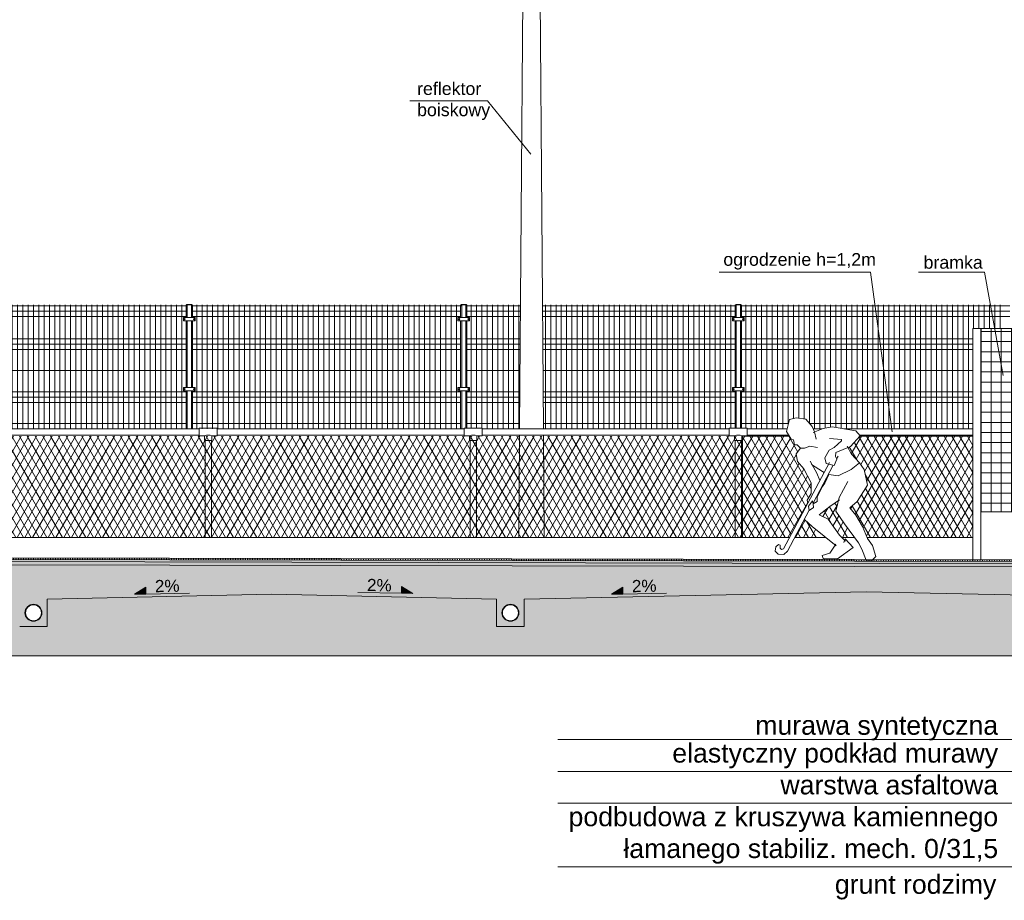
# Model space of a CAD drawing. Header units: millimetres. Extents: x 1962 to 3194, y -795 to -219.
# Tile 223 of 256: x 2689 to 2698, y -479 to -471. Entities that reach past the tile are written whole.
import ezdxf

# ---------------------------------------------------------------- set-up
doc = ezdxf.new("R2010")
doc.units = ezdxf.units.MM
for name, color, linetype, lineweight in [('A_boisko reflektory', 74, 'Continuous', 9), ('A_elewacje kolorystyka', 252, 'Continuous', 9), ('A_flagi przekrojowe', 92, 'Continuous', 9), ('A_hatch przekroje', 125, 'Continuous', 9), ('A_koty wysokośc.', 53, 'Continuous', 9), ('A_ludzie', 53, 'Continuous', 9), ('A_ogrodzenie 1_2m', 34, 'Continuous', 9), ('A_ogrodzenie 2_4m', 45, 'Continuous', 9), ('A_przekrojowe', 42, 'Continuous', 9), ('A_widok', 142, 'Continuous', 9)]:
    doc.layers.add(name, color=color, linetype=linetype, lineweight=lineweight)
doc.styles.get("Standard").update_dxf_attribs({"font": 'arial.ttf'})

# ---------------------------------------------------------------- blocks, each defined once
blk = doc.blocks.new('zw$82A4')
at = {"layer": 'A_boisko reflektory'}
for p, q in [((-0.1132, 1.1901), (-0.04, 10.8489)), ((0.1132, 1.1901), (0.04, 10.8489)), ((-0.1191, 0.1657), (-0.1135, 1.1301)), ((0.1191, 0.1657), (0.1135, 1.1301))]:
    blk.add_line(p, q, dxfattribs=at)
blk = doc.blocks.new('zw$5246')
at = {"layer": 'A_ogrodzenie 2_4m'}
blk.add_lwpolyline([(-0.095, 0.015), (0.015, 0.015), (0.015, -0.015), (-0.095, -0.015), (-0.095, 0.015)], dxfattribs=at)
for centre in [(-0.085, 0), (0.005, 0)]:
    blk.add_circle(centre, 0.006, dxfattribs=at)
blk = doc.blocks.new('zw$874D')
at = {"layer": 'A_ogrodzenie 2_4m'}
for p, q in [((0.07, -1.1689), (0.07, 0)), ((0.12, -1.1689), (0.12, 0)), ((0.17, -1.1689), (0.17, 0)), ((0.22, -1.1689), (0.22, 0)), ((0.27, -1.1689), (0.27, 0)), ((0.32, -1.1689), (0.32, 0)), ((0.42, -1.1689), (0.42, 0)), ((0.52, -1.1689), (0.52, 0)), ((0.57, -1.1689), (0.57, 0)), ((0.03, -0.12), (0.03, 0)), ((0.03, -0.01), (2.56, -0.01)), ((0.03, -0.06), (2.56, -0.06)), ((0.37, -1.1689), (0.37, 0)), ((0.47, -1.1689), (0.47, 0)), ((0.62, -1.1689), (0.62, 0)), ((0.67, -1.1689), (0.67, 0)), ((0.72, -1.1689), (0.72, 0)), ((0.77, -1.1689), (0.77, 0)), ((0.82, -1.1689), (0.82, 0)), ((0.87, -1.1689), (0.87, 0)), ((0.92, -1.1689), (0.92, 0)), ((0.97, -1.1689), (0.97, 0)), ((1.02, -1.1689), (1.02, 0)), ((1.07, -1.1689), (1.07, 0)), ((1.12, -1.1689), (1.12, 0)), ((1.17, -1.1689), (1.17, 0)), ((1.22, -1.1689), (1.22, 0)), ((1.27, -1.1689), (1.27, 0)), ((1.32, -1.1689), (1.32, 0)), ((1.37, -1.1689), (1.37, 0)), ((1.42, -1.1689), (1.42, 0)), ((1.47, -1.1689), (1.47, 0)), ((1.52, -1.1639), (1.52, 0)), ((1.57, -1.1639), (1.57, 0)), ((1.62, -1.1639), (1.62, 0)), ((1.67, -1.1689), (1.67, 0)), ((1.72, -1.1689), (1.72, 0)), ((1.77, -1.1639), (1.77, 0)), ((1.82, -1.1639), (1.82, 0)), ((1.87, -1.1639), (1.87, 0)), ((1.92, -1.1639), (1.92, 0)), ((1.97, -1.1689), (1.97, 0)), ((2.02, -1.1689), (2.02, 0)), ((2.07, -1.1689), (2.07, 0)), ((2.12, -1.1689), (2.12, 0)), ((2.17, -1.1689), (2.17, 0)), ((2.22, -1.1689), (2.22, 0)), ((2.27, -1.1689), (2.27, 0)), ((2.32, -1.1689), (2.32, 0)), ((2.37, -1.1689), (2.37, 0)), ((2.42, -1.1689), (2.42, 0)), ((2.47, -1.1689), (2.47, 0)), ((2.52, -1.1689), (2.52, 0)), ((2.56, -0.12), (2.56, 0)), ((0.03, -0.11), (2.56, -0.11)), ((0.03, -0.78), (0.03, -0.15)), ((2.56, -0.78), (2.56, -0.15)), ((0.03, -0.32), (2.56, -0.32)), ((0.03, -0.37), (2.56, -0.37)), ((0.03, -0.42), (2.56, -0.42)), ((0.03, -0.62), (2.56, -0.62)), ((0.03, -1.1689), (0.03, -0.81)), ((0.03, -0.82), (2.56, -0.82)), ((2.56, -1.1689), (2.56, -0.81)), ((0.03, -0.87), (2.56, -0.87)), ((0.03, -0.92), (2.56, -0.92)), ((0.03, -1.12), (2.56, -1.12))]:
    blk.add_line(p, q, dxfattribs=at)
blk.add_lwpolyline([(0.025, -0.01), (0.02, -0.01), (0.02, 0), (-0.02, 0), (-0.02, -0.01), (-0.025, -0.01), (-0.025, 0.005), (0.025, 0.005)], close=True, dxfattribs=at)
for points in [[(0.02, -0.12), (0.02, 0), (-0.02, 0), (-0.02, -0.12)], [(-0.02, -0.15), (-0.02, -0.78)], [(0.02, -0.78), (0.02, -0.15)], [(-0.02, -0.81), (-0.02, -1.1689)], [(0.02, -1.1689), (0.02, -0.81)]]:
    blk.add_lwpolyline(points, dxfattribs=at)
at = {"layer": 'A_ogrodzenie 2_4m', "xscale": -1, "rotation": 179.9999999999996}
blk.add_blockref('zw$5246', (0.04, -0.135), dxfattribs=at)
at = {"layer": 'A_ogrodzenie 2_4m', "rotation": 359.9999999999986}
blk.add_blockref('zw$5246', (0.04, -0.795), dxfattribs=at)
blk = doc.blocks.new('zw$C250')
at = {"layer": 'A_ludzie'}
for p, q in [((-0.5447, 0.5108), (-0.5065, 0.5598)), ((-0.5065, 0.5598), (-0.4994, 0.5316))]:
    blk.add_line(p, q, dxfattribs=at)
for points in [[(-0.6603, 1.3412), (-0.7237, 1.3256), (-0.7501, 1.2134), (-0.7081, 1.1412), (-0.6837, 1.1344), (-0.6759, 1.0885), (-0.6516, 1.0895), (-0.6203, 1.0563), (-0.5804, 1.0573), (-0.5296, 1.0768), (-0.4594, 1.0622)], [(-0.6603, 1.3412), (-0.5687, 1.3304), (-0.5101, 1.2622), (-0.4877, 1.2105), (-0.4711, 1.1412)], [(-0.5004, 1.2046), (-0.4048, 1.2436), (-0.3199, 1.2563), (-0.0966, 1.2212), (-0.0556, 1.1724), (-0.1483, 1.0729), (-0.2848, 1.0164), (-0.2887, 0.9783), (-0.276, 0.953), (-0.3024, 0.8935), (-0.3755, 0.911), (-0.3882, 0.9666), (-0.3482, 1.0378), (-0.3014, 1.0632), (-0.2331, 1.1256), (-0.2321, 1.1393), (-0.3463, 1.1471)], [(-0.6203, 1.0563), (-0.6603, 1.0027), (-0.6486, 0.9315), (-0.5891, 0.8603), (-0.5189, 0.7296), (-0.5179, 0.6282), (-0.556, 0.5667), (-0.5502, 0.5381)], [(-0.1775, 1.0768), (-0.1375, 0.9988), (-0.0624, 0.9178), (-0.1405, 0.8544), (-0.2643, 0.7949), (-0.3521, 0.8076), (-0.3566, 0.8097)], [(-0.4357, 0.7528), (-0.4653, 0.8203), (-0.5277, 0.9325)], [(-0.2781, 0.9571), (-0.2652, 0.9813)], [(-0.3452, 0.9227), (-0.7793, 0.1082), (-0.7996, 0.0998), (-0.8113, 0.1125), (-0.8099, 0.1411), (-0.8277, 0.1486), (-0.853, 0.1247), (-0.8573, 0.0848), (-0.8301, 0.0581), (-0.7757, 0.0548), (-0.7424, 0.0857), (-0.5368, 0.4716)], [(-0.3957, 0.828), (-0.4126, 0.8359), (-0.514, 0.9032)], [(-0.5011, 0.5385), (-0.3109, 0.8955)], [(-0.0624, 0.9178), (-0.0195, 0.8554), (0.0127, 0.7072), (-0.0858, 0.553), (-0.1551, 0.4926), (-0.0975, 0.4262), (-0.0351, 0.319), (0.0137, 0.2039), (0.0614, 0.1385), (0.0927, 0.0351), (0.0575, -0.001), (0, 0), (-0.039, 0.1034), (-0.0722, 0.1629), (-0.2048, 0.3433), (-0.2858, 0.4614), (-0.2536, 0.5901), (-0.1736, 0.7432)], [(-0.3521, 0.8076), (-0.3902, 0.7257), (-0.4111, 0.6965)], [(-0.5447, 0.5108), (-0.5365, 0.4701), (-0.4965, 0.4955), (-0.4994, 0.5316), (-0.4623, 0.554), (-0.4614, 0.5989), (-0.4106, 0.6955), (-0.4137, 0.7025)], [(-0.1951, 0.1795), (-0.2507, 0.2351), (-0.357, 0.3863), (-0.4438, 0.4282), (-0.3433, 0.5053), (-0.2497, 0.5696)], [(-0.5828, 0.3852), (-0.5101, 0.317), (-0.2838, 0.1346)], [(-0.2858, 0.1522), (-0.3424, 0.0673), (-0.4136, 0.0429), (-0.4067, 0.0156), (-0.2702, 0.0127), (-0.1209, 0.12), (-0.198, 0.2019), (-0.2117, 0.1668)]]:
    blk.add_lwpolyline(points, dxfattribs=at)
blk = doc.blocks.new('zw$572')
at = {"layer": 'A_koty wysokośc.'}
h = blk.add_hatch(color=256, dxfattribs=at)
h.dxf.hatch_style = 1
h.paths.add_polyline_path([(0.12, 0.072), (0, 0), (0.12, 0)])
blk.add_line((0.12, 0), (0.578, 0), dxfattribs=at)
blk.add_lwpolyline([(0.12, 0), (0.12, 0.072), (0, 0), (0.12, 0)], close=True, dxfattribs=at)
blk = doc.blocks.new('zw$607D')
at = {"layer": 'A_hatch przekroje'}
h = blk.add_hatch(dxfattribs=at)
h.set_pattern_fill('LINE', color=256, scale=0.005, angle=114.97819, style=2)
h.set_pattern_definition([(90, (-163.449078, -3.115186), (-0.015875, -1e-15), [])])
h.paths.add_polyline_path([(-24.2693, 0.34), (-24.2692, 0.355), (-54.7694, 0.416), (-95.1692, 0.416), (-125.6693, 0.355), (-125.6693, 0.34), (-95.1693, 0.401), (-54.7693, 0.401)])
h = blk.add_hatch(color=251, dxfattribs=at)
h.dxf.hatch_style = 2
h.paths.add_polyline_path([(-24.2693, 0.34), (-24.2693, 0.32), (-54.7694, 0.381), (-95.1692, 0.381), (-125.6693, 0.32), (-125.6693, 0.34), (-95.1693, 0.401), (-54.7693, 0.401)])
h = blk.add_hatch(dxfattribs=at)
h.set_pattern_fill('CONC', color=256, scale=0.005, angle=324.97819, style=2)
h.set_pattern_definition([(300, (-163.31836, -3.17903), (0.10998523, 0.0635), [0, -0.127]), (300, (-163.35622, -3.20236), (0.10998523, 0.0635), [0, -0.127]), (300, (-163.29493, -3.17137), (0.10998523, 0.0635), [0, -0.127]), (278.1986, (-163.36204, -3.13386), (0.080514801, -0.393455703), [0.01367828, -0.67023767]), (156.8699, (-163.36009, -3.147398), (0.410470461, -0.202955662), [0.00635, -0.62865]), (70.6013, (-163.36593, -3.144904), (-0.342411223, -0.9309261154), [0.01170876, -1.15917332]), (146.5651, (-163.400083, -3.11623), (-0.173485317, 0.04648505), [0.00283985, -0.28114079]), (266.3099, (-163.402453, -3.114664), (0.017014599, -0.283470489), [0.00457911, -0.45332599]), (48.4349, (-163.402748, -3.119233), (0.156470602, 0.236985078), [0.00401612, -0.39759318]), (165, (-163.37044, -3.19297), (-0.10998526, -0.06350002), [0.0053881, -0.17421695]), (300, (-163.37565, -3.19157), (0.17348523, -0.04648523), [0.00762, -0.11938]), (75, (-163.37184, -3.19817), (-0.06350002, 0.10998526), [0.0053881, -0.17421695]), (191.5651, (-163.30767, -3.13913), (0.283470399, 0.017014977), [0.00401612, -0.39759318]), (300, (-163.3116, -3.13994), (0.17348523, -0.04648523), [0.00635, -0.12065]), (83.1301, (-163.30843, -3.145435), (0.0294704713, 0.4569556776), [0.00635, -0.62865]), (153.6901, (-163.340226, -3.080204), (0.236985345, -0.156470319), [0.00457911, -0.45332599]), (281.5651, (-163.34433, -3.078174), (-0.017014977, 0.283470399), [0.00803224, -0.39357706]), (66.8699, (-163.34272, -3.086043), (-0.202955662, -0.410470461), [0.00635, -0.62865]), (300, (-163.32621, -3.11464), (0.10998523, 0.0635), [0, -0.127]), (300, (-163.37195, -3.10145), (0.10998523, 0.0635), [0, -0.127]), (300, (-163.39487, -3.15574), (0.10998523, 0.0635), [0, -0.127]), (300, (-163.34363, -3.16576), (0.10998523, 0.0635), [0, -0.127]), (300, (-163.34334, -3.12306), (0.10998523, 0.0635), [0, -0.127]), (300, (-163.35401, -3.09696), (0.10998523, 0.0635), [0, -0.127]), (300, (-163.3549, -3.11067), (0.10998523, 0.0635), [0, -0.127]), (300, (-163.38383, -3.12151), (0.10998523, 0.0635), [0, -0.127]), (300, (-163.39467, -3.09258), (0.10998523, 0.0635), [0, -0.127]), (300, (-163.36874, -3.07907), (0.10998523, 0.0635), [0, -0.127]), (300, (-163.34645, -3.0618), (0.10998523, 0.0635), [0, -0.127]), (300, (-163.32237, -3.09336), (0.10998523, 0.0635), [0, -0.127]), (300, (-163.304, -3.11501), (0.10998523, 0.0635), [0, -0.127]), (300, (-163.28617, -3.15605), (0.10998523, 0.0635), [0, -0.127]), (300, (-163.33551, -3.14934), (0.10998523, 0.0635), [0, -0.127]), (300, (-163.32206, -3.12691), (0.10998523, 0.0635), [0, -0.127]), (300, (-163.36977, -3.16619), (0.10998523, 0.0635), [0, -0.127]), (300, (-163.39432, -3.13637), (0.10998523, 0.0635), [0, -0.127]), (300, (-163.39947, -3.18333), (0.10998523, 0.0635), [0, -0.127]), (300, (-163.41383, -3.14323), (0.10998523, 0.0635), [0, -0.127]), (300, (-163.43744, -3.10994), (0.10998523, 0.0635), [0, -0.127]), (300, (-163.43532, -3.12631), (0.10998523, 0.0635), [0, -0.127]), (300, (-163.41929, -3.11852), (0.10998523, 0.0635), [0, -0.127]), (300, (-163.39434, -3.20237), (0.10998523, 0.0635), [0, -0.127]), (300, (-163.34163, -3.18953), (0.10998523, 0.0635), [0, -0.127]), (300, (-163.31181, -3.16498), (0.10998523, 0.0635), [0, -0.127]), (300, (-163.42021, -3.16011), (0.10998523, 0.0635), [0, -0.127])])
h.paths.add_polyline_path([(-24.2693, 0.29), (-24.2693, 0.32), (-54.7694, 0.381), (-95.1692, 0.381), (-125.6693, 0.32), (-125.6692, 0.29), (-95.1693, 0.351), (-54.7693, 0.351)])
h = blk.add_hatch(dxfattribs=at)
h.set_pattern_fill('EARTH2', color=256, scale=0.03, angle=69.97819, style=2)
h.set_pattern_definition([(225, (-78.4693, 4.5083), (1e-16, -1.077631), [0.3429, -0.4191]), (225, (-78.2268, 4.2658), (1e-16, -1.077631), [0.3429, -0.4191]), (225, (-78.2861, 4.3251), (1e-16, -1.077631), [0.35052, -0.41148]), (225, (-78.34535, 4.3843), (1e-16, -1.077631), [0.35052, -0.41148]), (225, (-78.4046, 4.4436), (1e-16, -1.077631), [0.35052, -0.41148]), (225, (-78.4046, 4.9824), (1e-16, -1.077631), [0.3429, -0.4191]), (225, (-78.34535, 4.92315), (1e-16, -1.077631), [0.3429, -0.4191]), (225, (-78.2861, 4.8639), (1e-16, -1.077631), [0.3429, -0.4191]), (225, (-78.2268, 4.8046), (1e-16, -1.077631), [0.3429, -0.4191]), (225, (-78.4693, 5.0471), (1e-16, -1.077631), [0.3429, -0.4191]), (315, (-78.98654, 4.5298), (1.077631, 0), [0.3429, -0.4191]), (315, (-78.7387, 4.7777), (1.077631, 0), [0.3429, -0.4191]), (315, (-78.80334, 4.713), (1.077631, 0), [0.3429, -0.4191]), (315, (-78.8626, 4.65374), (1.077631, 0), [0.3429, -0.4191]), (315, (-78.9219, 4.5945), (1.077631, 0), [0.3429, -0.4191]), (315, (-78.3831, 4.5945), (1.077631, 0), [0.35052, -0.41148]), (315, (-78.3238, 4.65374), (1.077631, 0), [0.35052, -0.41148]), (315, (-78.2645, 4.713), (1.077631, 0), [0.35052, -0.41148]), (315, (-78.1999, 4.7777), (1.077631, 0), [0.3429, -0.4191]), (315, (-78.4423, 4.5352), (1.077631, 0), [0.3429, -0.4191])])
h.paths.add_polyline_path([(-131.3806, -0.9503), (-128.5486, -0.9503), (-128.1695, -0.6713), (-127.4013, -0.6606), (-127.1193, -0.9285), (-126.3193, -0.9285), (-125.7914, -0.54), (-24.0282, -0.54), (-23.6193, -0.9285), (-22.8193, -0.9285), (-22.4739, -0.6743), (-5.3893, -1.0103), (-4.8842, -0.5), (-0.6149, -0.5), (-0.12, 0), (-5.9893, 0), (-5.9893, 0.02), (-6.0693, 0.02), (-6.0693, -0.03), (-6.2693, -0.03), (-6.2693, -0.11), (-6.0693, -0.11), (-6.0693, -0.16), (-6.0693, -0.28), (-6.0978, -0.2995), (-6.1093, -0.36), (-5.8893, -0.36), (-5.8893, -0.5003), (-6.2585, -0.5003), (-24.3693, -0.1369), (-24.3693, -0.04), (-24.1093, -0.04), (-24.1093, 0.09), (-24.2093, 0.24), (-24.2093, 0.34), (-24.2693, 0.34), (-24.2693, 0.24), (-24.3693, 0.09), (-24.3693, 0.0473), (-26.8255, -0.004), (-26.8255, -0.264), (-27.0855, -0.264), (-27.0855, -0.004), (-30.3119, 0.0634), (-33.5384, -0.004), (-33.5384, -0.264), (-33.7984, -0.264), (-33.7984, -0.004), (-35.9184, 0.0403), (-38.0384, -0.004), (-38.0384, -0.264), (-38.2984, -0.264), (-38.2984, -0.004), (-40.4184, 0.0403), (-42.5384, -0.004), (-42.5384, -0.264), (-42.7984, -0.264), (-42.7984, -0.004), (-44.9184, 0.0403), (-47.0384, -0.004), (-47.0384, -0.264), (-47.2984, -0.264), (-47.2984, -0.004), (-49.4184, 0.0403), (-51.5384, -0.004), (-51.5384, -0.264), (-51.7984, -0.264), (-51.7984, -0.004), (-53.9184, 0.0403), (-56.0384, -0.004), (-56.0384, -0.264), (-56.2984, -0.264), (-56.2984, -0.004), (-58.4184, 0.0403), (-60.5384, -0.004), (-60.5384, -0.264), (-60.7984, -0.264), (-60.7984, -0.004), (-62.9184, 0.0403), (-65.0384, -0.004), (-65.0384, -0.264), (-65.2984, -0.264), (-65.2984, -0.004), (-67.4184, 0.0403), (-69.5384, -0.004), (-69.5384, -0.264), (-69.7984, -0.264), (-69.7984, -0.004), (-71.9184, 0.0403), (-74.0384, -0.004), (-74.0384, -0.264), (-74.2984, -0.264), (-74.2984, -0.004), (-76.4184, 0.0403), (-78.5384, -0.004), (-78.5384, -0.264), (-78.7984, -0.264), (-78.7984, -0.004), (-80.9184, 0.0403), (-83.0384, -0.004), (-83.0384, -0.264), (-83.2984, -0.264), (-83.2984, -0.004), (-85.4184, 0.0403), (-87.5384, -0.004), (-87.5384, -0.264), (-87.7984, -0.264), (-87.7984, -0.004), (-89.9184, 0.0403), (-92.0384, -0.004), (-92.0384, -0.264), (-92.2984, -0.264), (-92.2984, -0.004), (-94.4184, 0.0403), (-96.5384, -0.004), (-96.5384, -0.264), (-96.7984, -0.264), (-96.7984, -0.004), (-98.9184, 0.0403), (-101.0384, -0.004), (-101.0384, -0.264), (-101.2984, -0.264), (-101.2984, -0.004), (-103.4184, 0.0403), (-105.5384, -0.004), (-105.5384, -0.264), (-105.7984, -0.264), (-105.7984, -0.004), (-107.9184, 0.0403), (-110.0384, -0.004), (-110.0384, -0.264), (-110.2984, -0.264), (-110.2984, -0.004), (-112.4184, 0.0403), (-114.5384, -0.004), (-114.5384, -0.264), (-114.7984, -0.264), (-114.7984, -0.004), (-116.9184, 0.0403), (-119.0384, -0.004), (-119.0384, -0.264), (-119.2984, -0.264), (-119.2984, -0.004), (-121.4184, 0.0403), (-123.5384, -0.004), (-123.5384, -0.264), (-123.7984, -0.264), (-123.7984, -0.004), (-125.5693, 0.033), (-125.5693, 0.09), (-125.6693, 0.24), (-125.6693, 0.34), (-125.7293, 0.34), (-125.7293, 0.24), (-125.8293, 0.09), (-125.8293, 0.0384), (-125.8293, -0.04), (-125.5693, -0.04), (-125.5693, -0.1369), (-128.1493, -0.1829), (-128.1493, -0.08), (-127.9293, -0.08), (-127.9408, -0.0195), (-127.9693, 0), (-127.9693, 0.3), (-128.0493, 0.3), (-128.0493, 0.27), (-132.6493, 0.27)])
h.paths.add_polyline_path([(-128.1493, -0.08), (-128.1093, 0.2), (-128.0493, 0.2), (-128.0493, 0), (-128.0493, -0.0195), (-127.9408, -0.0195), (-127.9293, -0.08)], flags=16)
h = blk.add_hatch(dxfattribs=at)
h.set_pattern_fill('CONCRE', color=256, scale=0.008, angle=245.02181, style=2)
h.set_pattern_definition([(220.0436, (-78.46928, 3.991), (-0.0248279, -0.28629365), [0.0254, -0.1778]), (310.0436, (-78.46928, 3.991), (0.28629365, -0.0248279), [0.0254, -0.1778]), (355.0436, (-78.48872, 3.97466), (0.15556077, 0.1307329), [0.035921, -0.2514472]), (220.0436, (-78.41518, 3.88716), (-0.0248279, -0.28629365), [0.0254, -0.1778]), (265.0436, (-78.43308, 3.88871), (0.1307329, -0.15556077), [0.0179605, -0.2694077]), (355.0436, (-78.43308, 3.88871), (0.15556077, 0.1307329), [0.0179605, -0.2694077]), (220.0436, (-78.44084, 3.79924), (-0.0248279, -0.28629365), [0.035921, -0.167279]), (265.0436, (-78.44084, 3.79924), (0.1307329, -0.15556077), [0.0254, -0.2619682]), (355.0436, (-78.46834, 3.77613), (0.15556077, 0.1307329), [0.0254, -0.2619682]), (310.0436, (-78.54354, 3.86223), (0.28629365, -0.0248279), [0.0254, -0.1778]), (265.0436, (-78.54354, 3.86223), (0.1307329, -0.15556077), [0.0179605, -0.2694077]), (355.0436, (-78.5451, 3.84434), (0.15556077, 0.1307329), [0.0179605, -0.2694077]), (220.0436, (-78.45604, 3.93577), (-0.0248279, -0.28629365), [0.0127, -0.17018]), (220.0436, (-78.54003, 3.79883), (-0.0248279, -0.28629365), [0.0127, -0.17018]), (310.0436, (-78.47507, 3.82024), (0.28629365, -0.0248279), [0.0127, -0.17018]), (355.0436, (-78.56805, 3.8914), (0.15556077, 0.1307329), [0.0179605, -0.2694077]), (355.0436, (-78.41012, 3.84165), (0.15556077, 0.1307329), [0.0179605, -0.2694077]), (265.0436, (-78.4993, 3.87868), (0.1307329, -0.15556077), [0.0179605, -0.2694077]), (310.0436, (-78.5064, 3.92662), (0.28629365, -0.0248279), [0.003175, -0.200025]), (310.0436, (-78.45855, 3.85486), (0.28629365, -0.0248279), [0.003175, -0.200025]), (310.0436, (-78.509, 3.76684), (0.28629365, -0.0248279), [0.003175, -0.200025]), (310.0436, (-78.58088, 3.84744), (0.28629365, -0.0248279), [0.003175, -0.200025])])
h.paths.add_polyline_path([(-125.6693, 0.24), (-125.6693, 0.29), (-95.1693, 0.351), (-54.7693, 0.351), (-24.2693, 0.29), (-24.2693, 0.24), (-24.3693, 0.09), (-24.3693, 0.0473), (-26.8255, -0.004), (-26.8255, -0.264), (-27.0855, -0.264), (-27.0855, -0.004), (-30.3119, 0.0634), (-33.5384, -0.004), (-33.5384, -0.264), (-33.7984, -0.264), (-33.7984, -0.004), (-35.9184, 0.0403), (-38.0384, -0.004), (-38.0384, -0.264), (-38.2984, -0.264), (-38.2984, -0.004), (-40.4184, 0.0403), (-42.5384, -0.004), (-42.5384, -0.264), (-42.7984, -0.264), (-42.7984, -0.004), (-44.9184, 0.0403), (-47.0384, -0.004), (-47.0384, -0.264), (-47.2984, -0.264), (-47.2984, -0.004), (-49.4184, 0.0403), (-51.5384, -0.004), (-51.5384, -0.264), (-51.7984, -0.264), (-51.7984, -0.004), (-53.9184, 0.0403), (-56.0384, -0.004), (-56.0384, -0.264), (-56.2984, -0.264), (-56.2984, -0.004), (-58.4184, 0.0403), (-60.5384, -0.004), (-60.5384, -0.264), (-60.7984, -0.264), (-60.7984, -0.004), (-62.9184, 0.0403), (-65.0384, -0.004), (-65.0384, -0.264), (-65.2984, -0.264), (-65.2984, -0.004), (-67.4184, 0.0403), (-69.5384, -0.004), (-69.5384, -0.264), (-69.7984, -0.264), (-69.7984, -0.004), (-71.9184, 0.0403), (-74.0384, -0.004), (-74.0384, -0.264), (-74.2984, -0.264), (-74.2984, -0.004), (-76.4184, 0.0403), (-78.5384, -0.004), (-78.5384, -0.264), (-78.7984, -0.264), (-78.7984, -0.004), (-80.9184, 0.0403), (-83.0384, -0.004), (-83.0384, -0.264), (-83.2984, -0.264), (-83.2984, -0.004), (-85.4184, 0.0403), (-87.5384, -0.004), (-87.5384, -0.264), (-87.7984, -0.264), (-87.7984, -0.004), (-89.9184, 0.0403), (-92.0384, -0.004), (-92.0384, -0.264), (-92.2984, -0.264), (-92.2984, -0.004), (-94.4184, 0.0403), (-96.5384, -0.004), (-96.5384, -0.264), (-96.7984, -0.264), (-96.7984, -0.004), (-98.9184, 0.0403), (-101.0384, -0.004), (-101.0384, -0.264), (-101.2984, -0.264), (-101.2984, -0.004), (-103.4184, 0.0403), (-105.5384, -0.004), (-105.5384, -0.264), (-105.7984, -0.264), (-105.7984, -0.004), (-107.9184, 0.0403), (-110.0384, -0.004), (-110.0384, -0.264), (-110.2984, -0.264), (-110.2984, -0.004), (-112.4184, 0.0403), (-114.5384, -0.004), (-114.5384, -0.264), (-114.7984, -0.264), (-114.7984, -0.004), (-116.9184, 0.0403), (-119.0384, -0.004), (-119.0384, -0.264), (-119.2984, -0.264), (-119.2984, -0.004), (-121.4184, 0.0403), (-123.5384, -0.004), (-123.5384, -0.264), (-123.7984, -0.264), (-123.7984, -0.004), (-125.5693, 0.033), (-125.5693, 0.09)])
h.paths.add_polyline_path([(-65.0958, -0.1002, 1), (-65.2409, -0.1678, 1)], flags=16)
edge = h.paths.add_edge_path()
edge.add_arc((-26.9555, -0.134), 0.08, 24.97819, 384.97819)
edge = h.paths.add_edge_path()
edge.add_arc((-33.6684, -0.134), 0.08, 24.97819, 384.97819)
edge = h.paths.add_edge_path()
edge.add_arc((-38.1684, -0.134), 0.08, 24.97819, 384.97819)
edge = h.paths.add_edge_path()
edge.add_arc((-42.6684, -0.134), 0.08, 24.97819, 384.97819)
edge = h.paths.add_edge_path()
edge.add_arc((-47.1684, -0.134), 0.08, 24.97819, 384.97819)
edge = h.paths.add_edge_path()
edge.add_arc((-51.6684, -0.134), 0.08, 24.97819, 384.97819)
edge = h.paths.add_edge_path()
edge.add_arc((-56.1684, -0.134), 0.08, 24.97819, 384.97819)
edge = h.paths.add_edge_path()
edge.add_arc((-60.6684, -0.134), 0.08, 24.97819, 384.97819)
edge = h.paths.add_edge_path()
edge.add_arc((-65.1684, -0.134), 0.08, 24.97819, 384.97819)
edge = h.paths.add_edge_path()
edge.add_arc((-69.6684, -0.134), 0.08, 24.97819, 384.97819)
edge = h.paths.add_edge_path()
edge.add_arc((-74.1684, -0.134), 0.08, 24.97819, 384.97819)
edge = h.paths.add_edge_path()
edge.add_arc((-78.6684, -0.134), 0.08, 24.97819, 384.97819)
edge = h.paths.add_edge_path()
edge.add_arc((-83.1684, -0.134), 0.08, 24.97819, 384.97819)
edge = h.paths.add_edge_path()
edge.add_arc((-87.6684, -0.134), 0.08, 24.97819, 384.97819)
edge = h.paths.add_edge_path()
edge.add_arc((-92.1684, -0.134), 0.08, 24.97819, 384.97819)
edge = h.paths.add_edge_path()
edge.add_arc((-96.6684, -0.134), 0.08, 24.97819, 384.97819)
edge = h.paths.add_edge_path()
edge.add_arc((-101.1684, -0.134), 0.08, 24.97819, 384.97819)
edge = h.paths.add_edge_path()
edge.add_arc((-105.6684, -0.134), 0.08, 24.97819, 384.97819)
edge = h.paths.add_edge_path()
edge.add_arc((-110.1684, -0.134), 0.08, 24.97819, 384.97819)
edge = h.paths.add_edge_path()
edge.add_arc((-114.6684, -0.134), 0.08, 24.97819, 384.97819)
edge = h.paths.add_edge_path()
edge.add_arc((-119.1684, -0.134), 0.08, 24.97819, 384.97819)
edge = h.paths.add_edge_path()
edge.add_arc((-123.6684, -0.134), 0.08, 24.97819, 384.97819)
at = {"layer": 'A_ogrodzenie 1_2m'}
h = blk.add_hatch(dxfattribs=at)
h.set_pattern_fill('DIAMONDS', color=256, scale=0.02, style=2)
h.set_pattern_definition([(60, (-2727.07416, 476.21527), (-0.0549926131, 0.03175), []), (120, (-2727.07416, 476.21527), (-0.0549926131, -0.03175), [])])
h.paths.add_polyline_path([(-62.7693, 1.5311), (-31.4793, 1.5311), (-31.4793, 0.5767), (-62.7693, 0.5767)])
at = {"layer": 'A_widok'}
h = blk.add_hatch(dxfattribs=at)
h.set_pattern_fill('NET', color=256, scale=0.03, angle=245.02181, style=2)
h.set_pattern_definition([(270, (13.51052, -3.54268), (-0.09525, -8e-15), []), (180, (13.51052, -3.54268), (-8e-15, 0.09525), [])])
h.paths.add_polyline_path([(-29.2318, 0.817), (-29.2318, 2.547), (-28.4068, 2.547), (-27.7693, 0.817)])
at = {"layer": 'A_flagi przekrojowe'}
for p, q in [((-28.0169, -1.3294), (-33.2211, -1.3294)), ((-28.0169, -1.6294), (-33.2211, -1.6294)), ((-28.0169, -1.9294), (-33.2211, -1.9294)), ((-28.0169, -2.5294), (-33.2211, -2.5294))]:
    blk.add_line(p, q, dxfattribs=at)
for points in [[(-33.4746, 4.1916), (-33.884, 4.6961), (-34.6175, 4.6961)], [(-30.0679, 1.5727), (-30.2725, 3.0798), (-31.6975, 3.0798)], [(-29.0191, 2.1047), (-29.1946, 3.0798), (-29.8189, 3.0798)]]:
    blk.add_lwpolyline(points, dxfattribs=at)
at = {"layer": 'A_hatch przekroje'}
blk.add_line((-54.7694, 0.416), (-24.2692, 0.355), dxfattribs=at)
blk.add_lwpolyline([(-132.6493, 0.27), (-131.3806, -0.9503), (-128.5486, -0.9503), (-128.1695, -0.6713), (-127.4013, -0.6606), (-127.1193, -0.9285), (-126.3193, -0.9285), (-125.7914, -0.54), (-24.0282, -0.54), (-23.6193, -0.9285), (-22.8193, -0.9285), (-22.4739, -0.6743), (-5.3893, -1.0103), (-4.8842, -0.5), (-0.6149, -0.5), (-0.12, 0)], dxfattribs=at)
at = {"layer": 'A_ogrodzenie 1_2m'}
for p, q in [((-38.9343, 1.6011), (-36.6043, 1.6011)), ((-36.4343, 1.6011), (-34.1043, 1.6011)), ((-33.9343, 1.6011), (-31.6043, 1.6011)), ((-31.4343, 1.6011), (-31.0567, 1.6011)), ((-30.8127, 1.6011), (-30.7287, 1.6011)), ((-30.5227, 1.6011), (-29.3068, 1.6011)), ((-38.9343, 1.5411), (-36.6043, 1.5411)), ((-36.5493, 0.5767), (-36.5493, 1.4911)), ((-36.4893, 0.5767), (-36.4893, 1.4911)), ((-36.4343, 1.5411), (-34.1043, 1.5411)), ((-34.0493, 0.5767), (-34.0493, 1.4911)), ((-33.9893, 0.5767), (-33.9893, 1.4911)), ((-33.9343, 1.5411), (-31.6043, 1.5411)), ((-31.5493, 0.5767), (-31.5493, 1.4911)), ((-31.4893, 0.5767), (-31.4893, 1.4911)), ((-31.4793, 1.4911), (-31.4562, 1.5311)), ((-31.4793, 1.3641), (-31.3828, 1.5311)), ((-31.4793, 1.2371), (-31.3095, 1.5311)), ((-31.4793, 1.1101), (-31.2362, 1.5311)), ((-31.4793, 0.9831), (-31.1629, 1.5311)), ((-31.4793, 0.8561), (-31.0895, 1.5311)), ((-30.9857, 0.6696), (-31.4793, 1.5244)), ((-31.4793, 0.7291), (-31.0265, 1.5132)), ((-31.4343, 1.5411), (-31.0427, 1.5411)), ((-30.9505, 0.7356), (-31.4098, 1.5311)), ((-30.9153, 0.8016), (-31.3365, 1.5311)), ((-30.8801, 0.8677), (-31.2632, 1.5311)), ((-30.8549, 0.9509), (-31.1898, 1.5311)), ((-30.831, 1.0366), (-31.1165, 1.5311)), ((-30.9564, 1.3808), (-31.0432, 1.5311)), ((-30.4522, 1.365), (-30.3563, 1.5311)), ((-30.4152, 0.7941), (-29.9897, 1.5311)), ((-30.4077, 1.3151), (-30.283, 1.5311)), ((-29.8302, 0.5767), (-30.3787, 1.5232)), ((-30.3776, 0.7323), (-29.9164, 1.5311)), ((-30.3738, 1.5411), (-29.3068, 1.5411)), ((-30.364, 1.2638), (-30.2097, 1.5311)), ((-30.3419, 0.6672), (-29.843, 1.5311)), ((-30.3281, 1.199), (-30.1363, 1.5311)), ((-29.7568, 0.5767), (-30.31, 1.5311)), ((-30.3099, 0.5918), (-29.7697, 1.5311)), ((-30.3081, 1.1067), (-30.063, 1.5311)), ((-30.2453, 0.5767), (-29.6964, 1.5311)), ((-29.6835, 0.5767), (-30.2366, 1.5311)), ((-30.172, 0.5767), (-29.6231, 1.5311)), ((-29.6102, 0.5767), (-30.1633, 1.5311)), ((-30.0987, 0.5767), (-29.5497, 1.5311)), ((-29.5369, 0.5767), (-30.09, 1.5311)), ((-30.0253, 0.5767), (-29.4764, 1.5311)), ((-29.4635, 0.5767), (-30.0167, 1.5311)), ((-29.952, 0.5767), (-29.4031, 1.5311)), ((-29.3902, 0.5767), (-29.9433, 1.5311)), ((-29.8787, 0.5767), (-29.3298, 1.5311)), ((-29.3169, 0.5767), (-29.87, 1.5311)), ((-29.3068, 0.6825), (-29.7967, 1.5311)), ((-29.3068, 0.8095), (-29.7234, 1.5311)), ((-29.3068, 0.9365), (-29.6501, 1.5311)), ((-29.3068, 1.0635), (-29.5767, 1.5311)), ((-29.3068, 1.1905), (-29.5034, 1.5311)), ((-29.3068, 1.3175), (-29.4301, 1.5311)), ((-29.3068, 1.4445), (-29.3568, 1.5311)), ((-31.4793, 0.5985), (-30.9888, 1.4517)), ((-31.0199, 0.6053), (-31.4793, 1.3974)), ((-30.4012, 1.3081), (-30.4718, 1.4305)), ((-29.9035, 0.5767), (-30.424, 1.4746)), ((-29.8054, 0.5767), (-29.3068, 1.444)), ((-31.4185, 0.5767), (-30.9713, 1.3549)), ((-29.732, 0.5767), (-29.3068, 1.317)), ((-31.0766, 0.5767), (-31.4793, 1.2704)), ((-31.3451, 0.5767), (-30.9448, 1.2739)), ((-31.2718, 0.5767), (-30.9015, 1.2219)), ((-31.1499, 0.5767), (-31.4793, 1.1434)), ((-31.1984, 0.5767), (-30.8661, 1.1561)), ((-29.9767, 0.5767), (-30.3221, 1.1711)), ((-29.6586, 0.5767), (-29.3068, 1.19)), ((-31.1251, 0.5767), (-30.8315, 1.089)), ((-30.05, 0.5767), (-30.3192, 1.0391)), ((-29.5853, 0.5767), (-29.3068, 1.063)), ((-31.2232, 0.5767), (-31.4793, 1.0164)), ((-30.8449, 0.9337), (-30.8464, 0.9363)), ((-30.8097, 0.9998), (-30.8097, 0.9998)), ((-30.1233, 0.5767), (-30.3577, 0.9789)), ((-29.5119, 0.5767), (-29.3068, 0.936)), ((-31.2964, 0.5767), (-31.4793, 0.8894)), ((-31.0516, 0.5767), (-30.864, 0.9058)), ((-30.7207, 0.773), (-30.6744, 0.8532)), ((-30.6652, 0.7421), (-30.5833, 0.884)), ((-30.4898, 0.5767), (-30.6587, 0.8652)), ((-30.5872, 0.8683), (-30.6063, 0.9015)), ((-30.4592, 0.8449), (-30.4392, 0.8796)), ((-30.2698, 0.5767), (-30.4444, 0.875)), ((-30.1966, 0.5767), (-30.3963, 0.9186)), ((-31.3693, 0.5767), (-31.4793, 0.7624)), ((-30.6264, 0.6823), (-30.7096, 0.8262)), ((-30.6264, 0.6823), (-30.5694, 0.7811)), ((-29.4383, 0.5767), (-29.3068, 0.809)), ((-30.9778, 0.5767), (-30.8868, 0.7392)), ((-30.8553, 0.5767), (-30.9251, 0.6916)), ((-30.9038, 0.5767), (-30.8393, 0.6946)), ((-30.7825, 0.5767), (-30.8704, 0.7238)), ((-30.8281, 0.5767), (-30.7901, 0.6528)), ((-30.5836, 0.626), (-30.5296, 0.7231)), ((-30.5362, 0.5767), (-30.4889, 0.6665)), ((-29.3637, 0.5767), (-29.3068, 0.682)), ((-61.5793, 0.5767), (-31.0352, 0.5767)), ((-31.4434, 0.5767), (-31.4773, 0.6354)), ((-30.9863, 0.5767), (-30.6957, 0.5767)), ((-30.9321, 0.5767), (-30.9603, 0.6255)), ((-30.5428, 0.5767), (-30.4228, 0.5767)), ((-30.3035, 0.5767), (-29.3068, 0.5767))]:
    blk.add_line(p, q, dxfattribs=at)
for points in [[(-36.5543, 1.4911), (-36.4843, 1.4911), (-36.4843, 1.5361), (-36.4343, 1.5361), (-36.4343, 1.6061), (-36.6043, 1.6061), (-36.6043, 1.5361), (-36.5543, 1.5361)], [(-34.0543, 1.4911), (-33.9843, 1.4911), (-33.9843, 1.5361), (-33.9343, 1.5361), (-33.9343, 1.6061), (-34.1043, 1.6061), (-34.1043, 1.5361), (-34.0543, 1.5361)], [(-31.5543, 1.4911), (-31.4843, 1.4911), (-31.4843, 1.5361), (-31.4343, 1.5361), (-31.4343, 1.6061), (-31.6043, 1.6061), (-31.6043, 1.5361), (-31.5543, 1.5361)]]:
    blk.add_lwpolyline(points, close=True, dxfattribs=at)
for points in [[(-31.4793, 1.5311), (-31.0369, 1.5311)], [(-31.0352, 0.5767), (-31.4793, 0.5767), (-31.4793, 1.5311)], [(-30.3714, 1.5311), (-29.3068, 1.5311)], [(-30.7578, 0.5767), (-30.961, 0.5767)], [(-30.4596, 0.5767), (-30.5428, 0.5767)], [(-29.3068, 0.5767), (-30.3035, 0.5767)]]:
    blk.add_lwpolyline(points, dxfattribs=at)
for centre in [(-36.5193, 1.4161), (-34.0193, 1.4161), (-31.5193, 1.4161)]:
    blk.add_arc(centre, 0.125, 73.7398, 106.2602, dxfattribs=at)
at = {"layer": 'A_ogrodzenie 2_4m'}
for p, q in [((-34.0782, 2.65), (-34.0782, 2.77)), ((-34.0782, 2.76), (-33.5759, 2.76)), ((-34.0782, 2.71), (-33.5761, 2.71)), ((-34.0382, 1.6061), (-34.0382, 2.77)), ((-33.9882, 1.6061), (-33.9882, 2.77)), ((-33.9382, 1.6061), (-33.9382, 2.77)), ((-33.8882, 1.6011), (-33.8882, 2.77)), ((-33.8382, 1.6011), (-33.8382, 2.77)), ((-33.7882, 1.6011), (-33.7882, 2.77)), ((-33.7382, 1.6011), (-33.7382, 2.77)), ((-33.6882, 1.6011), (-33.6882, 2.77)), ((-33.6382, 1.6011), (-33.6382, 2.77)), ((-33.5882, 1.6011), (-33.5882, 2.77)), ((-33.3627, 2.76), (-31.5482, 2.76)), ((-33.3624, 2.71), (-31.5482, 2.71)), ((-33.3382, 1.6011), (-33.3382, 2.77)), ((-33.2882, 1.6011), (-33.2882, 2.77)), ((-33.2382, 1.6011), (-33.2382, 2.77)), ((-33.1882, 1.6011), (-33.1882, 2.77)), ((-33.1382, 1.6011), (-33.1382, 2.77)), ((-33.0882, 1.6011), (-33.0882, 2.77)), ((-33.0382, 1.6011), (-33.0382, 2.77)), ((-32.9882, 1.6011), (-32.9882, 2.77)), ((-32.9382, 1.6011), (-32.9382, 2.77)), ((-32.8882, 1.6011), (-32.8882, 2.77)), ((-32.8382, 1.6011), (-32.8382, 2.77)), ((-32.7882, 1.6011), (-32.7882, 2.77)), ((-32.7382, 1.6011), (-32.7382, 2.77)), ((-32.6882, 1.6011), (-32.6882, 2.77)), ((-32.6382, 1.6011), (-32.6382, 2.77)), ((-32.5882, 1.6061), (-32.5882, 2.77)), ((-32.5382, 1.6061), (-32.5382, 2.77)), ((-32.4882, 1.6061), (-32.4882, 2.77)), ((-32.4382, 1.6011), (-32.4382, 2.77)), ((-32.3882, 1.6011), (-32.3882, 2.77)), ((-32.3382, 1.6061), (-32.3382, 2.77)), ((-32.2882, 1.6061), (-32.2882, 2.77)), ((-32.2382, 1.6061), (-32.2382, 2.77)), ((-32.1882, 1.6061), (-32.1882, 2.77)), ((-32.1382, 1.6011), (-32.1382, 2.77)), ((-32.0882, 1.6011), (-32.0882, 2.77)), ((-32.0382, 1.6011), (-32.0382, 2.77)), ((-31.9882, 1.6011), (-31.9882, 2.77)), ((-31.9382, 1.6011), (-31.9382, 2.77)), ((-31.8882, 1.6011), (-31.8882, 2.77)), ((-31.8382, 1.6011), (-31.8382, 2.77)), ((-31.7882, 1.6011), (-31.7882, 2.77)), ((-31.7382, 1.6011), (-31.7382, 2.77)), ((-31.6882, 1.6011), (-31.6882, 2.77)), ((-31.6382, 1.6011), (-31.6382, 2.77)), ((-31.5882, 1.6061), (-31.5882, 2.77)), ((-31.5482, 2.65), (-31.5482, 2.77)), ((-31.4882, 2.65), (-31.4882, 2.77)), ((-31.4882, 2.76), (-28.9582, 2.76)), ((-31.4882, 2.71), (-28.9582, 2.71)), ((-31.4482, 1.6061), (-31.4482, 2.77)), ((-31.3982, 1.6011), (-31.3982, 2.77)), ((-31.3482, 1.6011), (-31.3482, 2.77)), ((-31.2982, 1.6011), (-31.2982, 2.77)), ((-31.2482, 1.6011), (-31.2482, 2.77)), ((-31.1982, 1.6011), (-31.1982, 2.77)), ((-31.1482, 1.6011), (-31.1482, 2.77)), ((-31.0982, 1.6011), (-31.0982, 2.77)), ((-31.0482, 1.6374), (-31.0482, 2.77)), ((-30.9982, 1.697), (-30.9982, 2.77)), ((-30.9482, 1.7003), (-30.9482, 2.77)), ((-30.8982, 1.6945), (-30.8982, 2.77)), ((-30.8482, 1.65), (-30.8482, 2.77)), ((-30.7982, 1.6011), (-30.7982, 2.77)), ((-30.7482, 1.6011), (-30.7482, 2.77)), ((-30.6982, 1.6086), (-30.6982, 2.77)), ((-30.6482, 1.6161), (-30.6482, 2.77)), ((-30.5982, 1.613), (-30.5982, 2.77)), ((-30.5482, 1.6051), (-30.5482, 2.77)), ((-30.4982, 1.6011), (-30.4982, 2.77)), ((-30.4482, 1.6011), (-30.4482, 2.77)), ((-30.3982, 1.6011), (-30.3982, 2.77)), ((-30.3482, 1.6011), (-30.3482, 2.77)), ((-30.2982, 1.6011), (-30.2982, 2.77)), ((-30.2482, 1.6011), (-30.2482, 2.77)), ((-30.1982, 1.6011), (-30.1982, 2.77)), ((-30.1482, 1.6011), (-30.1482, 2.77)), ((-30.0982, 1.6011), (-30.0982, 2.77)), ((-30.0482, 1.6011), (-30.0482, 2.77)), ((-29.9982, 1.6061), (-29.9982, 2.77)), ((-29.9482, 1.6061), (-29.9482, 2.77)), ((-29.8982, 1.6061), (-29.8982, 2.77)), ((-29.8482, 1.6011), (-29.8482, 2.77)), ((-29.7982, 1.6011), (-29.7982, 2.77)), ((-29.7482, 1.6061), (-29.7482, 2.77)), ((-29.6982, 1.6061), (-29.6982, 2.77)), ((-29.6482, 1.6061), (-29.6482, 2.77)), ((-29.5982, 1.6061), (-29.5982, 2.77)), ((-29.5482, 1.6011), (-29.5482, 2.77)), ((-29.4982, 1.6011), (-29.4982, 2.77)), ((-29.4482, 1.6011), (-29.4482, 2.77)), ((-29.3982, 1.6011), (-29.3982, 2.77)), ((-29.3482, 1.6011), (-29.3482, 2.77)), ((-29.2982, 2.547), (-29.2982, 2.77)), ((-29.2482, 2.547), (-29.2482, 2.77)), ((-29.1982, 2.547), (-29.1982, 2.77)), ((-29.1482, 2.547), (-29.1482, 2.77)), ((-29.0982, 2.547), (-29.0982, 2.77)), ((-29.0482, 2.547), (-29.0482, 2.77)), ((-34.0782, 2.66), (-33.5764, 2.66)), ((-34.0782, 1.99), (-34.0782, 2.62)), ((-33.3621, 2.66), (-31.5482, 2.66)), ((-31.5482, 1.99), (-31.5482, 2.62)), ((-31.4882, 2.66), (-28.9582, 2.66)), ((-31.4882, 1.99), (-31.4882, 2.62)), ((-34.0782, 2.45), (-33.5776, 2.45)), ((-33.3609, 2.45), (-31.5482, 2.45)), ((-31.4882, 2.45), (-29.3068, 2.45)), ((-34.0782, 2.4), (-33.5779, 2.4)), ((-34.0782, 2.35), (-33.5782, 2.35)), ((-33.3606, 2.4), (-31.5482, 2.4)), ((-33.3604, 2.35), (-31.5482, 2.35)), ((-31.4882, 2.4), (-29.3068, 2.4)), ((-31.4882, 2.35), (-29.3068, 2.35)), ((-34.0782, 2.15), (-33.5793, 2.15)), ((-33.3592, 2.15), (-31.5482, 2.15)), ((-31.4882, 2.15), (-29.3068, 2.15)), ((-34.0782, 1.6061), (-34.0782, 1.96)), ((-31.5482, 1.6061), (-31.5482, 1.96)), ((-31.4882, 1.6061), (-31.4882, 1.96)), ((-34.0782, 1.95), (-33.5805, 1.95)), ((-34.0782, 1.9), (-33.5808, 1.9)), ((-33.3581, 1.95), (-31.5482, 1.95)), ((-33.3578, 1.9), (-31.5482, 1.9)), ((-31.4882, 1.95), (-29.3068, 1.95)), ((-31.4882, 1.9), (-29.3068, 1.9)), ((-34.0782, 1.85), (-33.5811, 1.85)), ((-33.3575, 1.85), (-31.5482, 1.85)), ((-31.4882, 1.85), (-29.3068, 1.85)), ((-34.0782, 1.65), (-33.5822, 1.65)), ((-33.3564, 1.65), (-31.5482, 1.65)), ((-31.4882, 1.65), (-31.0452, 1.65)), ((-30.8482, 1.65), (-29.3068, 1.65))]:
    blk.add_line(p, q, dxfattribs=at)
for points in [[(-34.0832, 2.76), (-34.0882, 2.76), (-34.0882, 2.77), (-34.1282, 2.77), (-34.1282, 2.76), (-34.1332, 2.76), (-34.1332, 2.775), (-34.0832, 2.775)], [(-31.4932, 2.76), (-31.4982, 2.76), (-31.4982, 2.77), (-31.5382, 2.77), (-31.5382, 2.76), (-31.5432, 2.76), (-31.5432, 2.775), (-31.4932, 2.775)]]:
    blk.add_lwpolyline(points, close=True, dxfattribs=at)
for points in [[(-34.0882, 2.65), (-34.0882, 2.77), (-34.1282, 2.77), (-34.1282, 2.65)], [(-31.4982, 2.65), (-31.4982, 2.77), (-31.5382, 2.77), (-31.5382, 2.65)], [(-34.1282, 2.62), (-34.1282, 1.99)], [(-34.0882, 1.99), (-34.0882, 2.62)], [(-31.5382, 2.62), (-31.5382, 1.99)], [(-31.4982, 1.99), (-31.4982, 2.62)], [(-34.1282, 1.96), (-34.1282, 1.6011)], [(-34.0882, 1.6061), (-34.0882, 1.96)], [(-31.5382, 1.96), (-31.5382, 1.6061)], [(-31.4982, 1.6061), (-31.4982, 1.96)]]:
    blk.add_lwpolyline(points, dxfattribs=at)
at = {"layer": 'A_przekrojowe'}
for p, q in [((-54.7694, 0.381), (-24.2693, 0.32)), ((-54.7693, 0.401), (-24.2693, 0.34)), ((-54.7693, 0.351), (-24.2693, 0.29)), ((-38.0384, -0.004), (-35.9184, 0.0403)), ((-33.7984, -0.004), (-35.9184, 0.0403)), ((-33.5384, -0.004), (-30.3119, 0.0634)), ((-27.0855, -0.004), (-30.3119, 0.0634)), ((-38.0384, -0.004), (-38.0384, -0.264)), ((-33.7984, -0.004), (-33.7984, -0.264)), ((-33.5384, -0.004), (-33.5384, -0.264)), ((-38.2984, -0.264), (-38.0384, -0.264)), ((-33.7984, -0.264), (-33.5384, -0.264))]:
    blk.add_line(p, q, dxfattribs=at)
for centre, radius in [((-38.1684, -0.134), 0.08), ((-38.1684, -0.134), 0.075), ((-33.6684, -0.134), 0.08), ((-33.6684, -0.134), 0.075)]:
    blk.add_circle(centre, radius, dxfattribs=at)
at = {"layer": 'A_widok'}
blk.add_line((-29.2318, 0.817), (-27.7693, 0.817), dxfattribs=at)
for points in [[(-29.3068, 0.3601), (-29.3068, 2.547), (-29.2318, 2.547), (-29.2318, 0.3599)], [(-29.2318, 2.547), (-28.4068, 2.547), (-27.7693, 0.817), (-27.7693, 0.357)]]:
    blk.add_lwpolyline(points, dxfattribs=at)
at = {"layer": 'A_boisko reflektory'}
blk.add_blockref('zw$82A4', (-33.4693, 0.411), dxfattribs=at)
at = {"layer": 'A_koty wysokośc.'}
for p, xscale, yscale, zscale, rotation in [((-37.2151, 0.0402), 0.8999999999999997, 0.8999999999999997, 0.8999999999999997, 1.16405013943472), ((-34.5879, 0.048), -0.8999999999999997, 0.8999999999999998, 0.8999999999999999, 358.9583733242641), ((-32.7151, 0.0402), 0.8999999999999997, 0.8999999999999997, 0.8999999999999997, 1.16405013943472)]:
    blk.add_blockref('zw$572', p, dxfattribs=dict(at, xscale=xscale, yscale=yscale, zscale=zscale, rotation=rotation))
at = {"layer": 'A_ludzie'}
blk.add_blockref('zw$C250', (-30.3126, 0.3621), dxfattribs=at)
at = {"layer": 'A_ogrodzenie 2_4m'}
for name, p in [('zw$874D', (-39.2882, 2.77)), ('zw$874D', (-36.6982, 2.77)), ('zw$5246', (-34.0682, 1.975)), ('zw$5246', (-31.4782, 1.975))]:
    blk.add_blockref(name, p, dxfattribs=at)
at = {"layer": 'A_ogrodzenie 2_4m', "xscale": -1, "rotation": 180.0000000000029}
for p in [(-34.0682, 2.635), (-31.4782, 2.635)]:
    blk.add_blockref('zw$5246', p, dxfattribs=at)
at = {"layer": 'A_flagi przekrojowe'}
for s, insert, char_height, width, attachment_point in [('reflektor\\Pboiskowy', (-34.5491, 4.87), 0.12, 0.839868, 1), ('ogrodzenie h=1,2m', (-31.6598, 3.259), 0.12, 2.295452, 1), ('bramka', (-29.7707, 3.2313), 0.12, 0.640961, 1), ('murawa syntetyczna', (-29.0669, -1.1044), 0.18, 4.102936, 3), ('elastyczny podkład murawy', (-29.0669, -1.3669), 0.18, 4.213169, 3), ('warstwa asfaltowa', (-29.0669, -1.6669), 0.18, 5.710195, 3), ('podbudowa z kruszywa kamiennego \\P{\\fArial|b0|i0|c0|p34;\\W7.17750; }łamanego stabiliz. mech. 0/31,5', (-29.0669, -1.9669), 0.18, 5.710195, 3), ('{\\fArial|b0|i0|c0|p34;\\W9.15439;      }grunt rodzimy', (-34.4444, -2.6044), 0.18, 5.358386, 1)]:
    blk.add_mtext(s, dxfattribs=dict(at, insert=insert, char_height=char_height, width=width, attachment_point=attachment_point))
at = {"layer": 'A_koty wysokośc.', "char_height": 0.1152, "width": 0.742757, "attachment_point": 4}
for insert, rotation in [((-37.0226, 0.1168), 1.16405), ((-35.0215, 0.1285), 358.95837), ((-32.5226, 0.1168), 1.16405)]:
    blk.add_mtext('2%', dxfattribs=dict(at, insert=insert, rotation=rotation))

msp = doc.modelspace()

# ---------------------------------------------------------------- block references
at = {"layer": 'A_elewacje kolorystyka', "color": 252, "rotation": 359.9999999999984}
msp.add_blockref('zw$607D', (2727.0742, -476.2153), dxfattribs=at)

doc.saveas('drawing.dxf')
